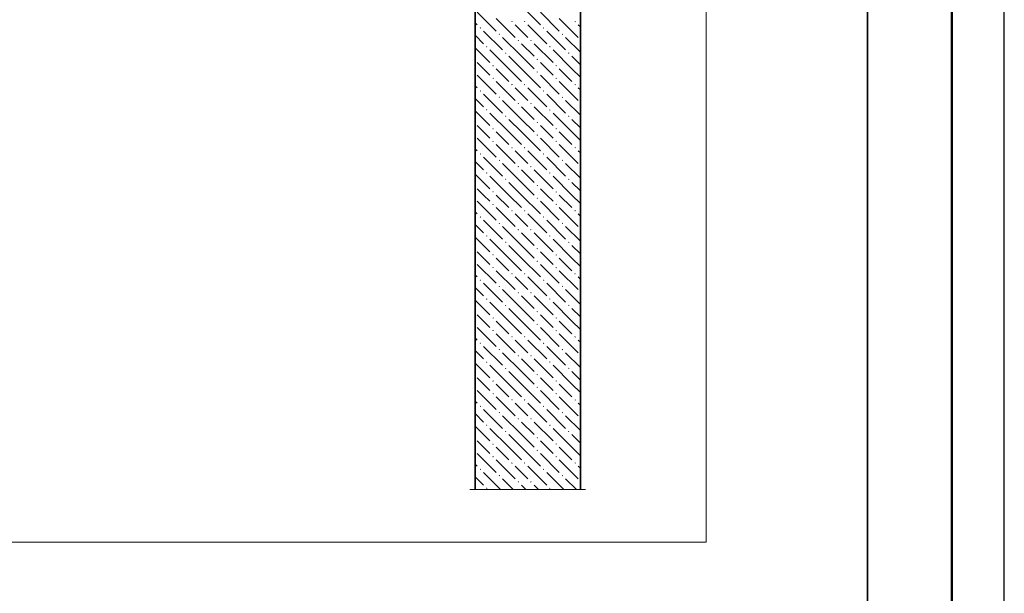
# Model space of a CAD drawing. Header units: millimetres. Extents: x 0 to 21000, y -5 to 14850.
# Tile 19 of 24: x 16320 to 21000, y 7512 to 10241. Entities that reach past the tile are written whole.
import ezdxf

# ---------------------------------------------------------------- set-up
doc = ezdxf.new("R2010")
doc.units = ezdxf.units.MM
doc.layers.add('Standard', color=7, linetype='Continuous', lineweight=25)
doc.layers.add('ЖБ Стена верхний уровень', color=7, linetype='Continuous', lineweight=25, true_color=0x006e00)
doc.layers.add('Размерная выноска', color=7, linetype='Continuous')

msp = doc.modelspace()

# ---------------------------------------------------------------- hatches: boundary and pattern name
at = {"layer": 'ЖБ Стена верхний уровень', "linetype": 'Continuous', "lineweight": 18, "transparency": 33554687}
for points in [[(18506.8, 10201.9), (18510, 10205.2), (18513.3, 10201.9), (18510, 10198.7)], [(18656.8, 10231.9), (18660, 10235.2), (18663.3, 10231.9), (18660, 10228.7)], [(18716.8, 10231.9), (18720, 10235.2), (18723.3, 10231.9), (18720, 10228.7)], [(18806.8, 10201.9), (18810, 10205.2), (18813.3, 10201.9), (18810, 10198.7)], [(18956.8, 10231.9), (18960, 10235.2), (18963.3, 10231.9), (18960, 10228.7)], [(18596.8, 10171.9), (18600, 10175.2), (18603.3, 10171.9), (18600, 10168.7)], [(18896.8, 10171.9), (18900, 10175.2), (18903.3, 10171.9), (18900, 10168.7)], [(18536.8, 10111.9), (18540, 10115.2), (18543.3, 10111.9), (18540, 10108.7)], [(18686.8, 10141.9), (18690, 10145.2), (18693.3, 10141.9), (18690, 10138.7)], [(18746.8, 10141.9), (18750, 10145.2), (18753.3, 10141.9), (18750, 10138.7)], [(18836.8, 10111.9), (18840, 10115.2), (18843.3, 10111.9), (18840, 10108.7)], [(18626.8, 10081.9), (18630, 10085.2), (18633.3, 10081.9), (18630, 10078.7)], [(18926.8, 10081.9), (18930, 10085.2), (18933.3, 10081.9), (18930, 10078.7)], [(18566.8, 10021.9), (18570, 10025.2), (18573.3, 10021.9), (18570, 10018.7)], [(18776.8, 10051.9), (18780, 10055.2), (18783.3, 10051.9), (18780, 10048.7)], [(18866.8, 10021.9), (18870, 10025.2), (18873.3, 10021.9), (18870, 10018.7)], [(18776.8, 9991.9), (18780, 9995.2), (18783.3, 9991.9), (18780, 9988.7)], [(18566.8, 9961.9), (18570, 9965.2), (18573.3, 9961.9), (18570, 9958.7)], [(18656.8, 9931.9), (18660, 9935.2), (18663.3, 9931.9), (18660, 9928.7)], [(18716.8, 9931.9), (18720, 9935.2), (18723.3, 9931.9), (18720, 9928.7)], [(18866.8, 9961.9), (18870, 9965.2), (18873.3, 9961.9), (18870, 9958.7)], [(18956.8, 9931.9), (18960, 9935.2), (18963.3, 9931.9), (18960, 9928.7)], [(18506.8, 9901.9), (18510, 9905.2), (18513.3, 9901.9), (18510, 9898.7)], [(18596.8, 9871.9), (18600, 9875.2), (18603.3, 9871.9), (18600, 9868.7)], [(18806.8, 9901.9), (18810, 9905.2), (18813.3, 9901.9), (18810, 9898.7)], [(18896.8, 9871.9), (18900, 9875.2), (18903.3, 9871.9), (18900, 9868.7)], [(18686.8, 9841.9), (18690, 9845.2), (18693.3, 9841.9), (18690, 9838.7)], [(18746.8, 9841.9), (18750, 9845.2), (18753.3, 9841.9), (18750, 9838.7)], [(18536.8, 9811.9), (18540, 9815.2), (18543.3, 9811.9), (18540, 9808.7)], [(18626.8, 9781.9), (18630, 9785.2), (18633.3, 9781.9), (18630, 9778.7)], [(18836.8, 9811.9), (18840, 9815.2), (18843.3, 9811.9), (18840, 9808.7)], [(18926.8, 9781.9), (18930, 9785.2), (18933.3, 9781.9), (18930, 9778.7)], [(18776.8, 9751.9), (18780, 9755.2), (18783.3, 9751.9), (18780, 9748.7)], [(18566.8, 9721.9), (18570, 9725.2), (18573.3, 9721.9), (18570, 9718.7)], [(18776.8, 9691.9), (18780, 9695.2), (18783.3, 9691.9), (18780, 9688.7)], [(18866.8, 9721.9), (18870, 9725.2), (18873.3, 9721.9), (18870, 9718.7)], [(18566.8, 9661.9), (18570, 9665.2), (18573.3, 9661.9), (18570, 9658.7)], [(18866.8, 9661.9), (18870, 9665.2), (18873.3, 9661.9), (18870, 9658.7)], [(18506.8, 9601.9), (18510, 9605.2), (18513.3, 9601.9), (18510, 9598.7)], [(18656.8, 9631.9), (18660, 9635.2), (18663.3, 9631.9), (18660, 9628.7)], [(18716.8, 9631.9), (18720, 9635.2), (18723.3, 9631.9), (18720, 9628.7)], [(18806.8, 9601.9), (18810, 9605.2), (18813.3, 9601.9), (18810, 9598.7)], [(18956.8, 9631.9), (18960, 9635.2), (18963.3, 9631.9), (18960, 9628.7)], [(18596.8, 9571.9), (18600, 9575.2), (18603.3, 9571.9), (18600, 9568.7)], [(18896.8, 9571.9), (18900, 9575.2), (18903.3, 9571.9), (18900, 9568.7)], [(18536.8, 9511.9), (18540, 9515.2), (18543.3, 9511.9), (18540, 9508.7)], [(18686.8, 9541.9), (18690, 9545.2), (18693.3, 9541.9), (18690, 9538.7)], [(18746.8, 9541.9), (18750, 9545.2), (18753.3, 9541.9), (18750, 9538.7)], [(18836.8, 9511.9), (18840, 9515.2), (18843.3, 9511.9), (18840, 9508.7)], [(18626.8, 9481.9), (18630, 9485.2), (18633.3, 9481.9), (18630, 9478.7)], [(18776.8, 9451.9), (18780, 9455.2), (18783.3, 9451.9), (18780, 9448.7)], [(18926.8, 9481.9), (18930, 9485.2), (18933.3, 9481.9), (18930, 9478.7)], [(18566.8, 9421.9), (18570, 9425.2), (18573.3, 9421.9), (18570, 9418.7)], [(18866.8, 9421.9), (18870, 9425.2), (18873.3, 9421.9), (18870, 9418.7)], [(18566.8, 9361.9), (18570, 9365.2), (18573.3, 9361.9), (18570, 9358.7)], [(18776.8, 9391.9), (18780, 9395.2), (18783.3, 9391.9), (18780, 9388.7)], [(18866.8, 9361.9), (18870, 9365.2), (18873.3, 9361.9), (18870, 9358.7)], [(18656.8, 9331.9), (18660, 9335.2), (18663.3, 9331.9), (18660, 9328.7)], [(18716.8, 9331.9), (18720, 9335.2), (18723.3, 9331.9), (18720, 9328.7)], [(18956.8, 9331.9), (18960, 9335.2), (18963.3, 9331.9), (18960, 9328.7)], [(18506.8, 9301.9), (18510, 9305.2), (18513.3, 9301.9), (18510, 9298.7)], [(18596.8, 9271.9), (18600, 9275.2), (18603.3, 9271.9), (18600, 9268.7)], [(18806.8, 9301.9), (18810, 9305.2), (18813.3, 9301.9), (18810, 9298.7)], [(18896.8, 9271.9), (18900, 9275.2), (18903.3, 9271.9), (18900, 9268.7)], [(18686.8, 9241.9), (18690, 9245.2), (18693.3, 9241.9), (18690, 9238.7)], [(18746.8, 9241.9), (18750, 9245.2), (18753.3, 9241.9), (18750, 9238.7)], [(18536.8, 9211.9), (18540, 9215.2), (18543.3, 9211.9), (18540, 9208.7)], [(18626.8, 9181.9), (18630, 9185.2), (18633.3, 9181.9), (18630, 9178.7)], [(18836.8, 9211.9), (18840, 9215.2), (18843.3, 9211.9), (18840, 9208.7)], [(18926.8, 9181.9), (18930, 9185.2), (18933.3, 9181.9), (18930, 9178.7)], [(18776.8, 9151.9), (18780, 9155.2), (18783.3, 9151.9), (18780, 9148.7)], [(18566.8, 9121.9), (18570, 9125.2), (18573.3, 9121.9), (18570, 9118.7)], [(18776.8, 9091.9), (18780, 9095.2), (18783.3, 9091.9), (18780, 9088.7)], [(18866.8, 9121.9), (18870, 9125.2), (18873.3, 9121.9), (18870, 9118.7)], [(18566.8, 9061.9), (18570, 9065.2), (18573.3, 9061.9), (18570, 9058.7)], [(18656.8, 9031.9), (18660, 9035.2), (18663.3, 9031.9), (18660, 9028.7)], [(18716.8, 9031.9), (18720, 9035.2), (18723.3, 9031.9), (18720, 9028.7)], [(18866.8, 9061.9), (18870, 9065.2), (18873.3, 9061.9), (18870, 9058.7)], [(18956.8, 9031.9), (18960, 9035.2), (18963.3, 9031.9), (18960, 9028.7)], [(18506.8, 9001.9), (18510, 9005.2), (18513.3, 9001.9), (18510, 8998.7)], [(18806.8, 9001.9), (18810, 9005.2), (18813.3, 9001.9), (18810, 8998.7)], [(18596.8, 8971.9), (18600, 8975.2), (18603.3, 8971.9), (18600, 8968.7)], [(18686.8, 8941.9), (18690, 8945.2), (18693.3, 8941.9), (18690, 8938.7)], [(18746.8, 8941.9), (18750, 8945.2), (18753.3, 8941.9), (18750, 8938.7)], [(18896.8, 8971.9), (18900, 8975.2), (18903.3, 8971.9), (18900, 8968.7)], [(18536.8, 8911.9), (18540, 8915.2), (18543.3, 8911.9), (18540, 8908.7)], [(18836.8, 8911.9), (18840, 8915.2), (18843.3, 8911.9), (18840, 8908.7)], [(18626.8, 8881.9), (18630, 8885.2), (18633.3, 8881.9), (18630, 8878.7)], [(18776.8, 8851.9), (18780, 8855.2), (18783.3, 8851.9), (18780, 8848.7)], [(18926.8, 8881.9), (18930, 8885.2), (18933.3, 8881.9), (18930, 8878.7)], [(18566.8, 8821.9), (18570, 8825.2), (18573.3, 8821.9), (18570, 8818.7)], [(18866.8, 8821.9), (18870, 8825.2), (18873.3, 8821.9), (18870, 8818.7)], [(18566.8, 8761.9), (18570, 8765.2), (18573.3, 8761.9), (18570, 8758.7)], [(18776.8, 8791.9), (18780, 8795.2), (18783.3, 8791.9), (18780, 8788.7)], [(18866.8, 8761.9), (18870, 8765.2), (18873.3, 8761.9), (18870, 8758.7)], [(18506.8, 8701.9), (18510, 8705.2), (18513.3, 8701.9), (18510, 8698.7)], [(18656.8, 8731.9), (18660, 8735.2), (18663.3, 8731.9), (18660, 8728.7)], [(18716.8, 8731.9), (18720, 8735.2), (18723.3, 8731.9), (18720, 8728.7)], [(18806.8, 8701.9), (18810, 8705.2), (18813.3, 8701.9), (18810, 8698.7)], [(18956.8, 8731.9), (18960, 8735.2), (18963.3, 8731.9), (18960, 8728.7)], [(18596.8, 8671.9), (18600, 8675.2), (18603.3, 8671.9), (18600, 8668.7)], [(18896.8, 8671.9), (18900, 8675.2), (18903.3, 8671.9), (18900, 8668.7)], [(18536.8, 8611.9), (18540, 8615.2), (18543.3, 8611.9), (18540, 8608.7)], [(18686.8, 8641.9), (18690, 8645.2), (18693.3, 8641.9), (18690, 8638.7)], [(18746.8, 8641.9), (18750, 8645.2), (18753.3, 8641.9), (18750, 8638.7)], [(18836.8, 8611.9), (18840, 8615.2), (18843.3, 8611.9), (18840, 8608.7)], [(18626.8, 8581.9), (18630, 8585.2), (18633.3, 8581.9), (18630, 8578.7)], [(18926.8, 8581.9), (18930, 8585.2), (18933.3, 8581.9), (18930, 8578.7)], [(18566.8, 8521.9), (18570, 8525.2), (18573.3, 8521.9), (18570, 8518.7)], [(18776.8, 8551.9), (18780, 8555.2), (18783.3, 8551.9), (18780, 8548.7)], [(18866.8, 8521.9), (18870, 8525.2), (18873.3, 8521.9), (18870, 8518.7)], [(18776.8, 8491.9), (18780, 8495.2), (18783.3, 8491.9), (18780, 8488.7)], [(18566.8, 8461.9), (18570, 8465.2), (18573.3, 8461.9), (18570, 8458.7)], [(18656.8, 8431.9), (18660, 8435.2), (18663.3, 8431.9), (18660, 8428.7)], [(18716.8, 8431.9), (18720, 8435.2), (18723.3, 8431.9), (18720, 8428.7)], [(18866.8, 8461.9), (18870, 8465.2), (18873.3, 8461.9), (18870, 8458.7)], [(18956.8, 8431.9), (18960, 8435.2), (18963.3, 8431.9), (18960, 8428.7)], [(18506.8, 8401.9), (18510, 8405.2), (18513.3, 8401.9), (18510, 8398.7)], [(18806.8, 8401.9), (18810, 8405.2), (18813.3, 8401.9), (18810, 8398.7)], [(18596.8, 8371.9), (18600, 8375.2), (18603.3, 8371.9), (18600, 8368.7)], [(18686.8, 8341.9), (18690, 8345.2), (18693.3, 8341.9), (18690, 8338.7)], [(18746.8, 8341.9), (18750, 8345.2), (18753.3, 8341.9), (18750, 8338.7)], [(18896.8, 8371.9), (18900, 8375.2), (18903.3, 8371.9), (18900, 8368.7)], [(18536.8, 8311.9), (18540, 8315.2), (18543.3, 8311.9), (18540, 8308.7)], [(18626.8, 8281.9), (18630, 8285.2), (18633.3, 8281.9), (18630, 8278.7)], [(18836.8, 8311.9), (18840, 8315.2), (18843.3, 8311.9), (18840, 8308.7)], [(18926.8, 8281.9), (18930, 8285.2), (18933.3, 8281.9), (18930, 8278.7)], [(18776.8, 8251.9), (18780, 8255.2), (18783.3, 8251.9), (18780, 8248.7)], [(18566.8, 8221.9), (18570, 8225.2), (18573.3, 8221.9), (18570, 8218.7)], [(18776.8, 8191.9), (18780, 8195.2), (18783.3, 8191.9), (18780, 8188.7)], [(18866.8, 8221.9), (18870, 8225.2), (18873.3, 8221.9), (18870, 8218.7)], [(18566.8, 8161.9), (18570, 8165.2), (18573.3, 8161.9), (18570, 8158.7)], [(18866.8, 8161.9), (18870, 8165.2), (18873.3, 8161.9), (18870, 8158.7)], [(18506.8, 8101.9), (18510, 8105.2), (18513.3, 8101.9), (18510, 8098.7)], [(18656.8, 8131.9), (18660, 8135.2), (18663.3, 8131.9), (18660, 8128.7)], [(18716.8, 8131.9), (18720, 8135.2), (18723.3, 8131.9), (18720, 8128.7)], [(18806.8, 8101.9), (18810, 8105.2), (18813.3, 8101.9), (18810, 8098.7)], [(18956.8, 8131.9), (18960, 8135.2), (18963.3, 8131.9), (18960, 8128.7)], [(18596.8, 8071.9), (18600, 8075.2), (18603.3, 8071.9), (18600, 8068.7)], [(18896.8, 8071.9), (18900, 8075.2), (18903.3, 8071.9), (18900, 8068.7)], [(18536.8, 8011.9), (18540, 8015.2), (18543.3, 8011.9), (18540, 8008.7)], [(18686.8, 8041.9), (18690, 8045.2), (18693.3, 8041.9), (18690, 8038.7)], [(18746.8, 8041.9), (18750, 8045.2), (18753.3, 8041.9), (18750, 8038.7)], [(18836.8, 8011.9), (18840, 8015.2), (18843.3, 8011.9), (18840, 8008.7)]]:
    msp.add_hatch(color=7, dxfattribs=at).paths.add_polyline_path(points, flags=16)

# ---------------------------------------------------------------- linework, layer by layer
at = {"layer": 'Standard', "color": 7, "linetype": 'Continuous', "lineweight": 35, "transparency": 33554687}
msp.add_line((20750, 13600), (20750, 10050), dxfattribs=at)
at = {"layer": 'Standard', "color": 7, "linetype": 'Continuous', "lineweight": 25, "transparency": 33554687}
msp.add_lwpolyline([(0, 0), (21000, 0), (21000, 14850), (0, 14850), (0, 0)], close=True, dxfattribs=at)
at = {"layer": 'Standard', "color": 7, "linetype": 'Continuous', "lineweight": 35, "transparency": 33554687}
msp.add_lwpolyline([(20350, 14800), (274.2, 14800), (274.2, 5887.7), (20350, 5887.7), (20350, 14800)], dxfattribs=at)
at = {"layer": 'Standard', "color": 7, "linetype": 'Continuous', "lineweight": 50, "transparency": 33554687}
msp.add_lwpolyline([(1000, 14600), (20750, 14600), (20750, 250), (1000, 250), (1000, 14600)], close=True, dxfattribs=at)
at = {"layer": 'Standard', "color": 254, "linetype": 'Continuous', "lineweight": 13, "true_color": 0xc4c4ff, "transparency": 33554687}
msp.add_lwpolyline([(1634.2, 7756), (19583.4, 7756), (19583.4, 13847.8), (1634.2, 13847.8), (1634.2, 7756)], dxfattribs=at)
at = {"layer": 'ЖБ Стена верхний уровень', "color": 7, "linetype": 'Continuous', "lineweight": 35, "transparency": 33554687}
for p, q in [((18485.1, 12743.5), (18485.1, 8006)), ((18985.1, 8006), (18985.1, 12743.5))]:
    msp.add_line(p, q, dxfattribs=at)
at = {"layer": 'ЖБ Стена верхний уровень', "color": 251, "linetype": 'Continuous', "lineweight": 18, "true_color": 0x575757, "transparency": 33554687}
for p, q in [((18705, 10306.9), (18795, 10216.9)), ((18495, 10276.9), (18585, 10186.9)), ((18795, 10276.9), (18885, 10186.9)), ((18485.1, 10226.8), (18495, 10216.9)), ((18585, 10246.9), (18675, 10156.9)), ((18705, 10186.9), (18675, 10216.9)), ((18735, 10216.9), (18825, 10126.9)), ((18885, 10246.9), (18975, 10156.9)), ((18985.1, 10206.8), (18975, 10216.9)), ((18485.1, 10166.8), (18525, 10126.9)), ((18525, 10186.9), (18615, 10096.9)), ((18705, 10066.9), (18615, 10156.9)), ((18735, 10156.9), (18705, 10186.9)), ((18825, 10186.9), (18915, 10096.9)), ((18985.1, 10086.8), (18915, 10156.9)), ((18705, 10126.9), (18765, 10066.9)), ((18765, 10126.9), (18855, 10036.9)), ((18485.1, 10106.8), (18555, 10036.9)), ((18645, 10006.9), (18555, 10096.9)), ((18645, 10066.9), (18705, 10006.9)), ((18705, 10066.9), (18765, 10006.9)), ((18945, 10006.9), (18855, 10096.9)), ((18945, 10066.9), (18985.1, 10026.8)), ((18525, 10006.9), (18495, 10036.9)), ((18825, 10006.9), (18795, 10036.9)), ((18495, 9976.9), (18585, 9886.9)), ((18555, 9976.9), (18525, 10006.9)), ((18585, 10006.9), (18645, 9946.9)), ((18645, 10006.9), (18705, 9946.9)), ((18705, 10006.9), (18795, 9916.9)), ((18795, 9976.9), (18885, 9886.9)), ((18855, 9976.9), (18825, 10006.9)), ((18885, 10006.9), (18945, 9946.9)), ((18945, 10006.9), (18985.1, 9966.8)), ((18485.1, 9926.8), (18495, 9916.9)), ((18585, 9946.9), (18675, 9856.9)), ((18885, 9946.9), (18975, 9856.9)), ((18525, 9886.9), (18615, 9796.9)), ((18705, 9886.9), (18675, 9916.9)), ((18735, 9856.9), (18705, 9886.9)), ((18735, 9916.9), (18825, 9826.9)), ((18825, 9886.9), (18915, 9796.9)), ((18985.1, 9906.8), (18975, 9916.9)), ((18485.1, 9866.8), (18525, 9826.9)), ((18705, 9766.9), (18615, 9856.9)), ((18985.1, 9786.8), (18915, 9856.9)), ((18485.1, 9806.8), (18555, 9736.9)), ((18645, 9706.9), (18555, 9796.9)), ((18705, 9826.9), (18765, 9766.9)), ((18765, 9826.9), (18855, 9736.9)), ((18945, 9706.9), (18855, 9796.9)), ((18525, 9706.9), (18495, 9736.9)), ((18645, 9766.9), (18705, 9706.9)), ((18705, 9766.9), (18765, 9706.9)), ((18825, 9706.9), (18795, 9736.9)), ((18945, 9766.9), (18985.1, 9726.8)), ((18555, 9676.9), (18525, 9706.9)), ((18585, 9706.9), (18645, 9646.9)), ((18645, 9706.9), (18705, 9646.9)), ((18705, 9706.9), (18795, 9616.9)), ((18855, 9676.9), (18825, 9706.9)), ((18885, 9706.9), (18945, 9646.9)), ((18945, 9706.9), (18985.1, 9666.8)), ((18495, 9676.9), (18585, 9586.9)), ((18585, 9646.9), (18675, 9556.9)), ((18795, 9676.9), (18885, 9586.9)), ((18885, 9646.9), (18975, 9556.9)), ((18485.1, 9626.8), (18495, 9616.9)), ((18705, 9586.9), (18675, 9616.9)), ((18735, 9616.9), (18825, 9526.9)), ((18985.1, 9606.8), (18975, 9616.9)), ((18485.1, 9566.8), (18525, 9526.9)), ((18525, 9586.9), (18615, 9496.9)), ((18705, 9466.9), (18615, 9556.9)), ((18735, 9556.9), (18705, 9586.9)), ((18825, 9586.9), (18915, 9496.9)), ((18985.1, 9486.8), (18915, 9556.9)), ((18485.1, 9506.8), (18555, 9436.9)), ((18705, 9526.9), (18765, 9466.9)), ((18765, 9526.9), (18855, 9436.9)), ((18645, 9406.9), (18555, 9496.9)), ((18645, 9466.9), (18705, 9406.9)), ((18705, 9466.9), (18765, 9406.9)), ((18945, 9406.9), (18855, 9496.9)), ((18945, 9466.9), (18985.1, 9426.8)), ((18525, 9406.9), (18495, 9436.9)), ((18555, 9376.9), (18525, 9406.9)), ((18585, 9406.9), (18645, 9346.9)), ((18645, 9406.9), (18705, 9346.9)), ((18705, 9406.9), (18795, 9316.9)), ((18825, 9406.9), (18795, 9436.9)), ((18855, 9376.9), (18825, 9406.9)), ((18885, 9406.9), (18945, 9346.9)), ((18945, 9406.9), (18985.1, 9366.8)), ((18495, 9376.9), (18585, 9286.9)), ((18795, 9376.9), (18885, 9286.9)), ((18485.1, 9326.8), (18495, 9316.9)), ((18585, 9346.9), (18675, 9256.9)), ((18705, 9286.9), (18675, 9316.9)), ((18735, 9316.9), (18825, 9226.9)), ((18885, 9346.9), (18975, 9256.9)), ((18985.1, 9306.8), (18975, 9316.9)), ((18485.1, 9266.8), (18525, 9226.9)), ((18525, 9286.9), (18615, 9196.9)), ((18735, 9256.9), (18705, 9286.9)), ((18825, 9286.9), (18915, 9196.9)), ((18705, 9166.9), (18615, 9256.9)), ((18705, 9226.9), (18765, 9166.9)), ((18765, 9226.9), (18855, 9136.9)), ((18985.1, 9186.8), (18915, 9256.9)), ((18485.1, 9206.8), (18555, 9136.9)), ((18645, 9106.9), (18555, 9196.9)), ((18945, 9106.9), (18855, 9196.9)), ((18525, 9106.9), (18495, 9136.9)), ((18645, 9166.9), (18705, 9106.9)), ((18705, 9166.9), (18765, 9106.9)), ((18825, 9106.9), (18795, 9136.9)), ((18945, 9166.9), (18985.1, 9126.8)), ((18555, 9076.9), (18525, 9106.9)), ((18585, 9106.9), (18645, 9046.9)), ((18645, 9106.9), (18705, 9046.9)), ((18705, 9106.9), (18795, 9016.9)), ((18855, 9076.9), (18825, 9106.9)), ((18885, 9106.9), (18945, 9046.9)), ((18945, 9106.9), (18985.1, 9066.8)), ((18495, 9076.9), (18585, 8986.9)), ((18585, 9046.9), (18675, 8956.9)), ((18795, 9076.9), (18885, 8986.9)), ((18885, 9046.9), (18975, 8956.9)), ((18485.1, 9026.8), (18495, 9016.9)), ((18525, 8986.9), (18615, 8896.9)), ((18705, 8986.9), (18675, 9016.9)), ((18735, 8956.9), (18705, 8986.9)), ((18735, 9016.9), (18825, 8926.9)), ((18825, 8986.9), (18915, 8896.9)), ((18985.1, 9006.8), (18975, 9016.9)), ((18485.1, 8966.8), (18525, 8926.9)), ((18705, 8866.9), (18615, 8956.9)), ((18985.1, 8886.8), (18915, 8956.9)), ((18485.1, 8906.8), (18555, 8836.9)), ((18645, 8806.9), (18555, 8896.9)), ((18705, 8926.9), (18765, 8866.9)), ((18765, 8926.9), (18855, 8836.9)), ((18945, 8806.9), (18855, 8896.9)), ((18645, 8866.9), (18705, 8806.9)), ((18705, 8866.9), (18765, 8806.9)), ((18945, 8866.9), (18985.1, 8826.8)), ((18525, 8806.9), (18495, 8836.9)), ((18555, 8776.9), (18525, 8806.9)), ((18585, 8806.9), (18645, 8746.9)), ((18645, 8806.9), (18705, 8746.9)), ((18705, 8806.9), (18795, 8716.9)), ((18825, 8806.9), (18795, 8836.9)), ((18855, 8776.9), (18825, 8806.9)), ((18885, 8806.9), (18945, 8746.9)), ((18945, 8806.9), (18985.1, 8766.8)), ((18495, 8776.9), (18585, 8686.9)), ((18795, 8776.9), (18885, 8686.9)), ((18485.1, 8726.8), (18495, 8716.9)), ((18585, 8746.9), (18675, 8656.9)), ((18705, 8686.9), (18675, 8716.9)), ((18735, 8716.9), (18825, 8626.9)), ((18885, 8746.9), (18975, 8656.9)), ((18985.1, 8706.8), (18975, 8716.9)), ((18485.1, 8666.8), (18525, 8626.9)), ((18525, 8686.9), (18615, 8596.9)), ((18735, 8656.9), (18705, 8686.9)), ((18825, 8686.9), (18915, 8596.9)), ((18705, 8566.9), (18615, 8656.9)), ((18705, 8626.9), (18765, 8566.9)), ((18765, 8626.9), (18855, 8536.9)), ((18985.1, 8586.8), (18915, 8656.9)), ((18485.1, 8606.8), (18555, 8536.9)), ((18645, 8506.9), (18555, 8596.9)), ((18645, 8566.9), (18705, 8506.9)), ((18705, 8566.9), (18765, 8506.9)), ((18945, 8506.9), (18855, 8596.9)), ((18945, 8566.9), (18985.1, 8526.8)), ((18525, 8506.9), (18495, 8536.9)), ((18825, 8506.9), (18795, 8536.9)), ((18495, 8476.9), (18585, 8386.9)), ((18555, 8476.9), (18525, 8506.9)), ((18585, 8506.9), (18645, 8446.9)), ((18645, 8506.9), (18705, 8446.9)), ((18705, 8506.9), (18795, 8416.9)), ((18795, 8476.9), (18885, 8386.9)), ((18855, 8476.9), (18825, 8506.9)), ((18885, 8506.9), (18945, 8446.9)), ((18945, 8506.9), (18985.1, 8466.8)), ((18485.1, 8426.8), (18495, 8416.9)), ((18585, 8446.9), (18675, 8356.9)), ((18885, 8446.9), (18975, 8356.9)), ((18525, 8386.9), (18615, 8296.9)), ((18705, 8386.9), (18675, 8416.9)), ((18735, 8356.9), (18705, 8386.9)), ((18735, 8416.9), (18825, 8326.9)), ((18825, 8386.9), (18915, 8296.9)), ((18985.1, 8406.8), (18975, 8416.9)), ((18485.1, 8366.8), (18525, 8326.9)), ((18705, 8266.9), (18615, 8356.9)), ((18985.1, 8286.8), (18915, 8356.9)), ((18485.1, 8306.8), (18555, 8236.9)), ((18645, 8206.9), (18555, 8296.9)), ((18705, 8326.9), (18765, 8266.9)), ((18765, 8326.9), (18855, 8236.9)), ((18945, 8206.9), (18855, 8296.9)), ((18525, 8206.9), (18495, 8236.9)), ((18645, 8266.9), (18705, 8206.9)), ((18705, 8266.9), (18765, 8206.9)), ((18825, 8206.9), (18795, 8236.9)), ((18945, 8266.9), (18985.1, 8226.8)), ((18555, 8176.9), (18525, 8206.9)), ((18585, 8206.9), (18645, 8146.9)), ((18645, 8206.9), (18705, 8146.9)), ((18705, 8206.9), (18795, 8116.9)), ((18855, 8176.9), (18825, 8206.9)), ((18885, 8206.9), (18945, 8146.9)), ((18945, 8206.9), (18985.1, 8166.8)), ((18495, 8176.9), (18585, 8086.9)), ((18585, 8146.9), (18675, 8056.9)), ((18795, 8176.9), (18885, 8086.9)), ((18885, 8146.9), (18975, 8056.9)), ((18485.1, 8126.8), (18495, 8116.9)), ((18705, 8086.9), (18675, 8116.9)), ((18735, 8116.9), (18825, 8026.9)), ((18985.1, 8106.8), (18975, 8116.9)), ((18485.1, 8066.8), (18525, 8026.9)), ((18525, 8086.9), (18606, 8006)), ((18666, 8006), (18615, 8056.9)), ((18735, 8056.9), (18705, 8086.9)), ((18825, 8086.9), (18906, 8006)), ((18966, 8006), (18915, 8056.9)), ((18485.1, 8006.8), (18486, 8006)), ((18705, 8026.9), (18726, 8006)), ((18765, 8026.9), (18786, 8006))]:
    msp.add_line(p, q, dxfattribs=at)
at = {"layer": 'Размерная выноска', "color": 7, "linetype": 'Continuous', "lineweight": 13, "transparency": 33554687}
msp.add_line((19010.1, 8006), (18460.1, 8006), dxfattribs=at)

doc.saveas('drawing.dxf')
